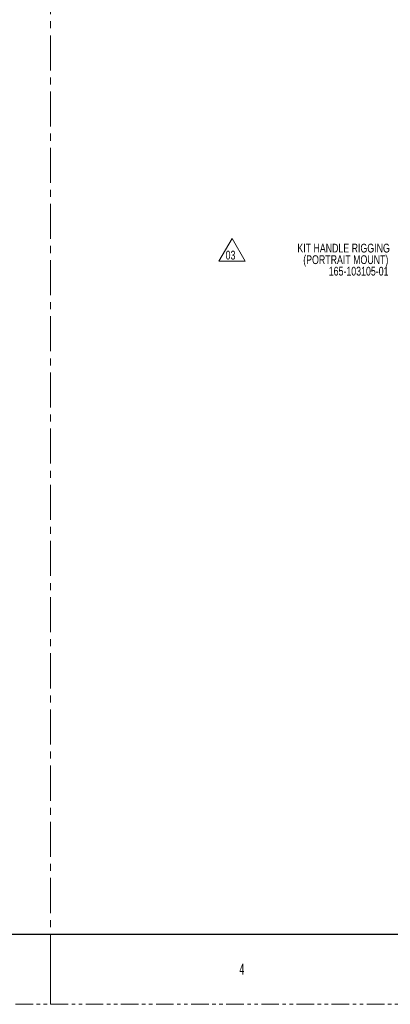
# Model space of a CAD drawing. Header units: millimetres. Extents: x 0 to 1118, y 0 to 864.
# Tile 146 of 146: x 548 to 682, y 0 to 356. Entities that reach past the tile are written whole.
import ezdxf

# ---------------------------------------------------------------- set-up
doc = ezdxf.new("R2010")
doc.units = ezdxf.units.MM
doc.linetypes.add('CENTERX2', pattern=[20.32, 12.7, -2.54, 2.54, -2.54])
doc.linetypes.add('PHANTOM', pattern=[12.7, 6.35, -1.27, 1.27, -1.27, 1.27, -1.27])
doc.layers.add('NUMREV', color=7, linetype='Continuous', lineweight=15)
doc.styles.add('SLDTEXTSTYLE0', font='TXT', dxfattribs={"width": 0.75})
doc.styles.add('SLDTEXTSTYLE1', font='TXT', dxfattribs={"width": 0.6})

# ---------------------------------------------------------------- blocks, each defined once
blk = doc.blocks.new('SW_NOTE_41')
at = {"layer": 'NUMREV', "color": 0}
for p, q in [((-2.43, 0.26), (2.31, 8.47)), ((2.31, 8.47), (7.05, 0.26)), ((7.05, 0.26), (-2.43, 0.26))]:
    blk.add_line(p, q, dxfattribs=at)
at = {"layer": 'NUMREV', "color": 0, "insert": (0, 4.09), "char_height": 3.175, "attachment_point": 1, "style": 'SLDTEXTSTYLE0'}
blk.add_mtext('03', dxfattribs=at)
blk = doc.blocks.new('SW_NOTE_50')
at = {"color": 0, "linetype": 'Continuous', "lineweight": 0, "char_height": 3.175, "attachment_point": 3, "style": 'SLDTEXTSTYLE0'}
for s, insert in [('KIT HANDLE RIGGING', (-0.66, 1.63)), ('(PORTRAIT MOUNT)', (-1.19, -2.55)), ('165-103105-01', (-1.14, -6.72))]:
    blk.add_mtext(s, dxfattribs=dict(at, insert=insert))

msp = doc.modelspace()

# ---------------------------------------------------------------- linework, layer by layer
at = {"color": 7, "linetype": 'CENTERX2', "lineweight": 0}
msp.add_line((558.8, 838.2), (558.8, 25.4), dxfattribs=at)
at = {"color": 7, "linetype": 'Continuous', "lineweight": 30}
msp.add_line((12.7, 25.4), (1104.9, 25.4), dxfattribs=at)
at = {"color": 7, "linetype": 'Continuous', "lineweight": 0}
msp.add_line((558.8, 25.4), (558.8, 0), dxfattribs=at)
at = {"color": 7, "linetype": 'PHANTOM', "lineweight": 0}
msp.add_line((0, 0), (1117.6, 0), dxfattribs=at)

# ---------------------------------------------------------------- block references
at = {"color": 7, "linetype": 'Continuous', "lineweight": 0}
msp.add_blockref('SW_NOTE_50', (682.093, 273.512), dxfattribs=at)
at = {"layer": 'NUMREV', "color": 7}
msp.add_blockref('SW_NOTE_41', (622.069, 268.515), dxfattribs=at)

# ---------------------------------------------------------------- texts
at = {"color": 7, "linetype": 'Continuous', "lineweight": 0, "insert": (627.062, 14.729), "char_height": 3.969, "attachment_point": 1, "style": 'SLDTEXTSTYLE1'}
msp.add_mtext('4', dxfattribs=at)

doc.saveas('drawing.dxf')
